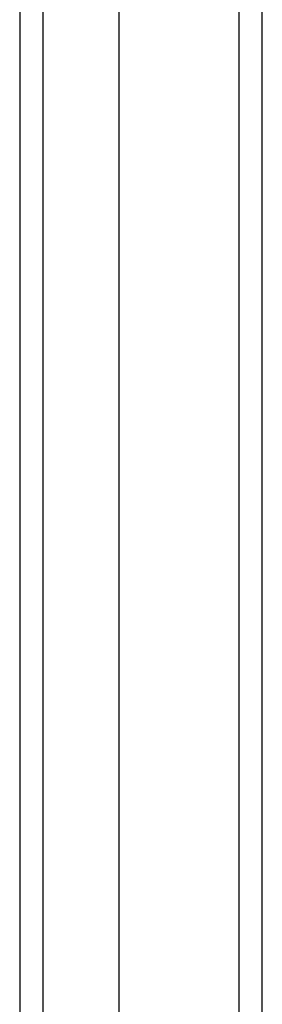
# Model space of a CAD drawing. Header units: inches. Extents: x 11 to 130, y 11 to 79.
# Tile 19 of 57: x 78.18 to 79.046, y 34.188 to 37.704. Entities that reach past the tile are written whole.
import ezdxf

# ---------------------------------------------------------------- set-up
doc = ezdxf.new("R2010")
doc.units = ezdxf.units.IN
doc.header["$MEASUREMENT"] = 0
doc.layers.add('Visible Edges(ANSI)', color=7, linetype='Continuous', lineweight=25)
doc.layers.add('Visible Tangent Edges(ANSI)', color=7, linetype='Continuous', lineweight=25)

msp = doc.modelspace()

# ---------------------------------------------------------------- linework, layer by layer
at = {"layer": 'Visible Edges(ANSI)'}
for p, q in [((79.0458, 30.7571), (79.0458, 60.5891)), ((78.534, 59.9644), (78.534, 31.3818)), ((78.1797, 59.776), (78.1797, 31.5702))]:
    msp.add_line(p, q, dxfattribs=at)
at = {"layer": 'Visible Tangent Edges(ANSI)'}
for p, q in [((78.9618, 60.5891), (78.9618, 30.7571)), ((78.2637, 31.4552), (78.2637, 59.891))]:
    msp.add_line(p, q, dxfattribs=at)

doc.saveas('drawing.dxf')
